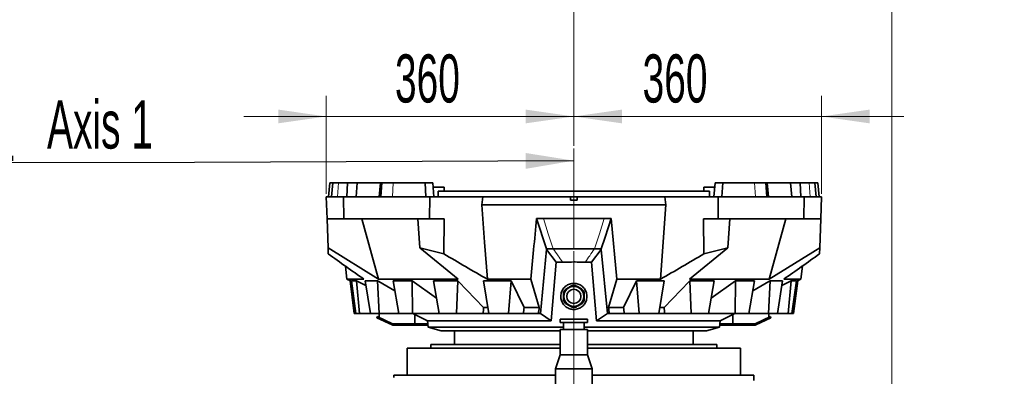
# Model space of a CAD drawing. Header units: millimetres. Extents: x 0 to 11920, y 0 to 8400.
# Tile 73 of 120: x 4782 to 6216, y 5762 to 6281. Entities that reach past the tile are written whole.
import ezdxf

# ---------------------------------------------------------------- set-up
doc = ezdxf.new("R2010")
doc.units = ezdxf.units.MM
doc.header["$LTSCALE"] = 20
doc.linetypes.add('CENTERX2', pattern=[20.32, 12.7, -2.54, 2.54, -2.54])
doc.styles.add('SLDTEXTSTYLE0', font='TXT', dxfattribs={"width": 0.605})
doc.dimstyles.new('SLDDIMSTYLE2', dxfattribs={"dimtxt": 70, "dimasz": 70, "dimexe": 0, "dimexo": 0.0625, "dimgap": 17.5, "dimtad": 1, "dimdec": 1, "dimrnd": 1e-09, "dimzin": 12, "dimdsep": 46, "dimtxsty": 'SLDTEXTSTYLE0', "dimsah": 1, "dimcen": 0.09, "dimadec": 0, "dimazin": 3, "dimtfac": 1, "dimtmove": 0, "dimatfit": 0, "dimfxl": 1, "dimfrac": 2, "dimtolj": 1, "dimtzin": 12, "dimarcsym": 0})
doc.dimstyles.new('SLDDIMSTYLE5', dxfattribs={"dimtxt": 0.18, "dimasz": 70, "dimexe": 0, "dimexo": 0.0625, "dimgap": 0, "dimtad": 0, "dimtih": 1, "dimtoh": 1, "dimdec": 0, "dimrnd": 1e-09, "dimzin": 0, "dimdsep": 46, "dimtxsty": 'Standard', "dimsah": 1, "dimcen": 0.09, "dimadec": 0, "dimazin": 0, "dimtfac": 70, "dimtdec": 0, "dimtofl": 0, "dimtmove": 0, "dimatfit": 3, "dimfxl": 1, "dimfrac": 2, "dimtolj": 1, "dimtzin": 0, "dimarcsym": 0})
doc.dimstyles.new('SLDDIMSTYLE7', dxfattribs={"dimtxt": 70, "dimasz": 70, "dimexe": 0, "dimexo": 0.0625, "dimgap": 17.5, "dimtad": 1, "dimdec": 1, "dimrnd": 1e-09, "dimzin": 12, "dimdsep": 46, "dimtxsty": 'SLDTEXTSTYLE0', "dimsah": 1, "dimcen": 0.09, "dimadec": 0, "dimazin": 3, "dimtfac": 1, "dimtofl": 0, "dimtmove": 0, "dimatfit": 3, "dimfxl": 1, "dimfrac": 2, "dimtolj": 1, "dimtzin": 12, "dimarcsym": 0})
doc.dimstyles.new('SLDDIMSTYLE8', dxfattribs={"dimtxt": 70, "dimasz": 70, "dimexe": 0, "dimexo": 0.0625, "dimgap": 17.5, "dimtad": 1, "dimdec": 0, "dimrnd": 1e-09, "dimzin": 12, "dimdsep": 46, "dimtxsty": 'SLDTEXTSTYLE0', "dimsah": 1, "dimcen": 0.09, "dimadec": 0, "dimazin": 3, "dimtfac": 1, "dimtmove": 0, "dimatfit": 0, "dimfxl": 1, "dimfrac": 2, "dimtolj": 1, "dimtzin": 12, "dimarcsym": 0})

# ---------------------------------------------------------------- blocks, each defined once
blk = doc.blocks.new('SW_SYMBOL_HOLE_DEPTH')
at = {"color": 0, "linetype": 'Continuous', "lineweight": 18}
for p, q in [((0, 17500), (16000, 17500)), ((8000, 17500), (8000, 1500)), ((2000, 11100), (8000, 1500)), ((14000, 11100), (8000, 1500))]:
    blk.add_line(p, q, dxfattribs=at)
blk = doc.blocks.new('_D_13')
at = {"color": 7, "linetype": 'Continuous', "lineweight": 0}
for p, q in [((5589, 6097.6), (5589, 6360.2)), ((6052, 5476.6), (6052, 6360.2)), ((5589, 6330.2), (5469, 6330.2)), ((5589, 6330.2), (6052, 6330.2)), ((6052, 6330.2), (6172, 6330.2))]:
    blk.add_line(p, q, dxfattribs=at)
at = {"color": 7, "linetype": 'Continuous', "lineweight": 18}
for points in [[(5589, 6330.2), (5519, 6340.2), (5519, 6320.2)], [(6052, 6330.2), (6122, 6320.2), (6122, 6340.2)]]:
    blk.add_solid(points, dxfattribs=at)
at = {"color": 7, "linetype": 'Continuous', "lineweight": 18, "xscale": 0.0045117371, "yscale": 0.0045117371, "zscale": 0.0045117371}
blk.add_blockref('SW_SYMBOL_HOLE_DEPTH', (5956.6, 6340.3), dxfattribs=at)
at = {"color": 7, "linetype": 'Continuous', "lineweight": 18, "char_height": 70, "attachment_point": 1, "style": 'SLDTEXTSTYLE0'}
for s, insert in [('463', (5448.8, 6420.6)), ('(4x M12', (5609.2, 6420.6)), ('20)', (6053.2, 6420.6))]:
    blk.add_mtext(s, dxfattribs=dict(at, insert=insert))
blk = doc.blocks.new('_D_14')
at = {"color": 7, "linetype": 'Continuous', "lineweight": 0}
for p, q in [((5589, 6097.6), (5589, 6170.3)), ((5949.4, 6027.6), (5949.4, 6170.3)), ((5589, 6140.3), (5469, 6140.3)), ((5589, 6140.3), (5949.4, 6140.3)), ((5949.4, 6140.3), (6069.4, 6140.3))]:
    blk.add_line(p, q, dxfattribs=at)
at = {"color": 7, "linetype": 'Continuous', "lineweight": 18}
for points in [[(5589, 6140.3), (5519, 6150.3), (5519, 6130.3)], [(5949.4, 6140.3), (6019.4, 6130.3), (6019.4, 6150.3)]]:
    blk.add_solid(points, dxfattribs=at)
at = {"color": 7, "linetype": 'Continuous', "lineweight": 18, "insert": (5689, 6230.6), "char_height": 70, "attachment_point": 1, "style": 'SLDTEXTSTYLE0'}
blk.add_mtext('360', dxfattribs=at)
blk = doc.blocks.new('_D_15')
at = {"color": 7, "linetype": 'Continuous', "lineweight": 0}
for p, q in [((5228.6, 6027.6), (5228.6, 6170.3)), ((5589, 6097.6), (5589, 6170.3)), ((5228.6, 6140.3), (5108.6, 6140.3)), ((5589, 6140.3), (5228.6, 6140.3)), ((5589, 6140.3), (5709, 6140.3))]:
    blk.add_line(p, q, dxfattribs=at)
at = {"color": 7, "linetype": 'Continuous', "lineweight": 18}
for points in [[(5228.6, 6140.3), (5158.6, 6150.3), (5158.6, 6130.3)], [(5589, 6140.3), (5659, 6130.3), (5659, 6150.3)]]:
    blk.add_solid(points, dxfattribs=at)
at = {"color": 7, "linetype": 'Continuous', "lineweight": 18, "insert": (5328.6, 6230.6), "char_height": 70, "attachment_point": 1, "style": 'SLDTEXTSTYLE0'}
blk.add_mtext('360', dxfattribs=at)
blk = doc.blocks.new('_D_16')
at = {"color": 7, "linetype": 'Continuous', "lineweight": 0}
for p, q in [((5589, 5944.6), (5589, 4816.7)), ((5208, 5155.5), (5208, 4816.7)), ((5208, 4846.7), (5088, 4846.7)), ((5208, 4846.7), (5589, 4846.7)), ((5589, 4846.7), (5709, 4846.7))]:
    blk.add_line(p, q, dxfattribs=at)
at = {"color": 7, "linetype": 'Continuous', "lineweight": 18}
for points in [[(5208, 4846.7), (5138, 4856.7), (5138, 4836.7)], [(5589, 4846.7), (5659, 4836.7), (5659, 4856.7)]]:
    blk.add_solid(points, dxfattribs=at)
at = {"color": 7, "linetype": 'Continuous', "lineweight": 18, "insert": (5318.3, 4936.9), "char_height": 70, "attachment_point": 1, "style": 'SLDTEXTSTYLE0'}
blk.add_mtext('381', dxfattribs=at)
blk = doc.blocks.new('_D_17')
at = {"color": 7, "linetype": 'Continuous', "lineweight": 0}
for p, q in [((5589, 5944.6), (5589, 4685.6)), ((5741, 4744.6), (5741, 4685.6)), ((5589, 4715.6), (5274.5, 4715.6)), ((5589, 4715.6), (5741, 4715.6)), ((5741, 4715.6), (5861, 4715.6))]:
    blk.add_line(p, q, dxfattribs=at)
at = {"color": 7, "linetype": 'Continuous', "lineweight": 18}
for points in [[(5589, 4715.6), (5519, 4725.6), (5519, 4705.6)], [(5741, 4715.6), (5811, 4705.6), (5811, 4725.6)]]:
    blk.add_solid(points, dxfattribs=at)
at = {"color": 7, "linetype": 'Continuous', "lineweight": 18, "insert": (5274.5, 4805.9), "char_height": 70, "attachment_point": 1, "style": 'SLDTEXTSTYLE0'}
blk.add_mtext('152', dxfattribs=at)
blk = doc.blocks.new('_D_18')
at = {"color": 7, "linetype": 'Continuous', "lineweight": 0}
for p, q in [((5589, 5944.6), (5589, 4557.8)), ((5589, 4587.8), (5274.5, 4587.8)), ((5753, 4587.8), (5589, 4587.8)), ((5753, 4594.6), (5753, 4557.8))]:
    blk.add_line(p, q, dxfattribs=at)
at = {"color": 7, "linetype": 'Continuous', "lineweight": 18}
for points in [[(5589, 4587.8), (5659, 4577.8), (5659, 4597.8)], [(5753, 4587.8), (5683, 4597.8), (5683, 4577.8)]]:
    blk.add_solid(points, dxfattribs=at)
at = {"color": 7, "linetype": 'Continuous', "lineweight": 18, "insert": (5274.5, 4678), "char_height": 70, "attachment_point": 1, "style": 'SLDTEXTSTYLE0'}
blk.add_mtext('164', dxfattribs=at)
blk = doc.blocks.new('_D_21')
at = {"color": 7, "linetype": 'Continuous', "lineweight": 0}
for p, q in [((5589, 5944.6), (5589, 4384.9)), ((6042, 4324.2), (6042, 4444.9)), ((6042, 4414.9), (5589, 4414.9)), ((6042, 4414.9), (6716.4, 4414.9))]:
    blk.add_line(p, q, dxfattribs=at)
at = {"color": 7, "linetype": 'Continuous', "lineweight": 18}
for points in [[(5589, 4414.9), (5659, 4404.9), (5659, 4424.9)], [(6042, 4414.9), (5972, 4424.9), (5972, 4404.9)]]:
    blk.add_solid(points, dxfattribs=at)
at = {"color": 7, "linetype": 'Continuous', "lineweight": 18, "char_height": 70, "attachment_point": 1, "style": 'SLDTEXTSTYLE0'}
for s, insert in [('453', (6203.3, 4505.1)), ('(2x M8)', (6390, 4505.1))]:
    blk.add_mtext(s, dxfattribs=dict(at, insert=insert))
blk = doc.blocks.new('SW_SYMBOL_MOD_CL')
at = {"color": 0, "linetype": 'Continuous', "lineweight": 0, "char_height": 15515, "attachment_point": 5, "style": 'SLDTEXTSTYLE0'}
for s, insert in [('C', (8000, 12000)), ('L', (12000, 6000))]:
    blk.add_mtext(s, dxfattribs=dict(at, insert=insert))
blk = doc.blocks.new('SW_NOTE_0_5')
at = {"color": 0, "linetype": 'Continuous', "lineweight": 0}
for p, q in [((-333.3, 0), (0, 0)), ((0, 0), (-333.3, 0)), ((-333.3, 0), (0, 0)), ((0, 0), (-333.3, 0)), ((-333.3, 0), (0, 0)), ((0, 0), (-333.3, 0))]:
    blk.add_line(p, q, dxfattribs=at)
at = {"color": 0, "linetype": 'Continuous', "lineweight": 0, "xscale": 0.0045117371, "yscale": 0.0045117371, "zscale": 0.0045117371}
blk.add_blockref('SW_SYMBOL_MOD_CL', (-331.5, 10.2), dxfattribs=at)
at = {"color": 0, "linetype": 'Continuous', "lineweight": 0, "insert": (-214.5, 90.3), "char_height": 70, "attachment_point": 1, "style": 'SLDTEXTSTYLE0'}
blk.add_mtext('Axis 1', dxfattribs=at)

msp = doc.modelspace()

# ---------------------------------------------------------------- linework, layer by layer
at = {"color": 7, "linetype": 'CENTERX2', "lineweight": 18}
msp.add_line((5588.972064, 5948.635074), (5588.972064, 6093.635074), dxfattribs=at)
at = {"color": 7, "linetype": 'Continuous', "lineweight": 35}
for p, q in [((5233.630728, 6043.635074), (5231.880954, 6023.635074)), ((5233.630728, 6043.635074), (5238.07947, 6043.635074)), ((5238.07947, 6043.635074), (5236.329697, 6023.635074)), ((5246.355736, 6043.635074), (5238.07947, 6043.635074)), ((5259.621324, 6043.635074), (5246.355736, 6043.635074)), ((5258.600685, 6023.635074), (5259.621324, 6043.635074)), ((5259.621324, 6043.635074), (5273.564339, 6043.635074)), ((5271.908497, 6023.635074), (5273.564339, 6043.635074)), ((5273.564339, 6043.635074), (5307.51672, 6043.635074)), ((5307.467492, 6043.635074), (5305.717719, 6023.635074)), ((5307.467492, 6043.635074), (5309.415111, 6043.635074)), ((5309.415111, 6043.635074), (5307.914031, 6023.635074)), ((5325.840819, 6043.635074), (5309.415111, 6043.635074)), ((5372.33755, 6043.635074), (5325.840819, 6043.635074)), ((5373.449621, 6023.635074), (5372.33755, 6043.635074)), ((5372.33755, 6043.635074), (5383.467492, 6043.635074)), ((5385.217266, 6023.635074), (5383.467492, 6043.635074)), ((5399.972064, 6037.635074), (5383.992424, 6037.635074)), ((5399.972064, 6031.735074), (5399.972064, 6037.635074)), ((5777.972064, 6037.635074), (5777.972064, 6031.735074)), ((5793.951703, 6037.635074), (5777.972064, 6037.635074)), ((5794.476635, 6043.635074), (5792.726862, 6023.635074)), ((5794.476635, 6043.635074), (5805.606578, 6043.635074)), ((5805.606578, 6043.635074), (5804.494507, 6023.635074)), ((5852.103308, 6043.635074), (5805.606578, 6043.635074)), ((5868.529017, 6043.635074), (5852.103308, 6043.635074)), ((5870.030097, 6023.635074), (5868.529017, 6043.635074)), ((5868.529017, 6043.635074), (5870.476635, 6043.635074)), ((5870.427408, 6043.635074), (5904.379788, 6043.635074)), ((5872.226409, 6023.635074), (5870.476635, 6043.635074)), ((5904.379788, 6043.635074), (5906.035631, 6023.635074)), ((5904.379788, 6043.635074), (5918.322804, 6043.635074)), ((5918.322804, 6043.635074), (5919.343443, 6023.635074)), ((5931.588392, 6043.635074), (5918.322804, 6043.635074)), ((5939.864658, 6043.635074), (5931.588392, 6043.635074)), ((5941.614431, 6023.635074), (5939.864658, 6043.635074)), ((5939.864658, 6043.635074), (5944.3134, 6043.635074)), ((5946.063173, 6023.635074), (5944.3134, 6043.635074)), ((5229.670479, 5991.635074), (5228.553015, 6023.635074)), ((5228.553015, 6023.635074), (5253.798488, 6023.635074)), ((5253.798488, 6023.635074), (5254.261357, 5991.635074)), ((5253.798488, 6023.635074), (5379.118402, 6023.635074)), ((5379.118402, 6023.635074), (5378.728166, 5991.635074)), ((5456.539708, 6023.635074), (5379.118402, 6023.635074)), ((5391.472674, 6023.635074), (5391.472674, 6031.735074)), ((5391.472674, 6031.735074), (5786.472064, 6031.735074)), ((5455.163185, 6011.635074), (5456.539708, 6023.635074)), ((5583.972064, 6023.635074), (5456.539708, 6023.635074)), ((5583.972064, 6018.635074), (5583.972064, 6023.635074)), ((5583.972064, 6023.635074), (5593.972064, 6023.635074)), ((5593.972064, 6018.635074), (5593.972064, 6023.635074)), ((5721.40442, 6023.635074), (5593.972064, 6023.635074)), ((5722.780943, 6011.635074), (5721.40442, 6023.635074)), ((5721.40442, 6023.635074), (5798.825725, 6023.635074)), ((5786.472064, 6023.635074), (5786.472064, 6031.735074)), ((5798.825725, 6023.635074), (5799.215961, 5991.635074)), ((5798.825725, 6023.635074), (5924.14564, 6023.635074)), ((5923.682771, 5991.635074), (5924.14564, 6023.635074)), ((5924.14564, 6023.635074), (5949.391113, 6023.635074)), ((5949.391113, 6023.635074), (5948.273648, 5991.635074)), ((5722.780943, 6011.635074), (5455.163185, 6011.635074)), ((5593.972064, 6018.635074), (5583.972064, 6018.635074)), ((5714.907226, 5903.635074), (5722.780943, 6011.635074)), ((5254.261357, 5991.635074), (5229.670479, 5991.635074)), ((5231.144744, 5949.417666), (5229.670479, 5991.635074)), ((5378.728166, 5991.635074), (5254.261357, 5991.635074)), ((5280.317922, 5991.635074), (5304.673169, 5903.635074)), ((5364.715472, 5949.434679), (5361.810269, 5991.635074)), ((5378.728166, 5991.635074), (5400.349209, 5991.635074)), ((5399.726447, 5940.567532), (5400.349209, 5991.635074)), ((5534.745996, 5991.895996), (5544.641068, 5991.895996)), ((5549.088877, 5947.771192), (5534.745996, 5991.895996)), ((5544.641068, 5991.895996), (5633.30306, 5991.895996)), ((5633.30306, 5991.895996), (5643.198132, 5991.895996)), ((5643.198132, 5991.895996), (5651.62126, 5903.635074)), ((5777.594919, 5991.635074), (5799.215961, 5991.635074)), ((5778.217681, 5940.567532), (5777.594919, 5991.635074)), ((5923.682771, 5991.635074), (5799.215961, 5991.635074)), ((5813.228656, 5949.434679), (5816.133859, 5991.635074)), ((5873.270958, 5903.635074), (5897.626205, 5991.635074)), ((5948.273648, 5991.635074), (5923.682771, 5991.635074)), ((5946.799384, 5949.417666), (5948.273648, 5991.635074)), ((5231.453833, 5940.566508), (5231.144744, 5949.417666)), ((5231.144744, 5949.417666), (5304.673169, 5903.635074)), ((5364.715472, 5949.434679), (5399.726447, 5940.567532)), ((5420.53694, 5903.635074), (5364.715472, 5949.434679)), ((5549.088877, 5947.771192), (5558.987944, 5947.771192)), ((5549.217613, 5946.708901), (5549.088877, 5947.771192)), ((5618.956184, 5947.771192), (5628.85525, 5947.771192)), ((5628.726514, 5946.708897), (5628.85525, 5947.771192)), ((5813.228656, 5949.434679), (5757.407187, 5903.635074)), ((5778.217681, 5940.567532), (5813.228656, 5949.434679)), ((5873.270958, 5903.635074), (5946.799384, 5949.417666)), ((5946.799384, 5949.417666), (5946.490295, 5940.566508)), ((5540.229068, 5853.624703), (5549.217614, 5946.708907)), ((5549.21761, 5946.708901), (5563.230914, 5928.420501)), ((5614.713213, 5928.420501), (5628.726518, 5946.708901)), ((5628.726513, 5946.708907), (5637.71506, 5853.624703)), ((5256.367033, 5922.686149), (5258.706211, 5903.635074)), ((5563.230917, 5928.420506), (5555.818728, 5843.013189)), ((5563.230914, 5928.420506), (5572.442156, 5928.543594)), ((5605.501971, 5928.543594), (5614.713062, 5928.420508)), ((5622.125399, 5843.013189), (5614.713211, 5928.420506)), ((5919.237917, 5903.635074), (5921.577093, 5922.686135)), ((5258.706211, 5903.635074), (5264.604697, 5900.694197)), ((5283.488941, 5903.635074), (5258.706211, 5903.635074)), ((5263.239054, 5901.443447), (5269.218772, 5853.635074)), ((5264.593778, 5900.819002), (5266.534621, 5878.635074)), ((5272.48423, 5901.443447), (5265.302399, 5901.443447)), ((5265.302399, 5901.443447), (5271.53048, 5853.635074)), ((5286.335448, 5894.258717), (5272.48423, 5901.443447)), ((5272.48423, 5901.443447), (5276.862521, 5853.635074)), ((5303.361039, 5901.443447), (5285.192281, 5901.443447)), ((5285.192281, 5901.443447), (5292.799103, 5853.635074)), ((5303.361039, 5901.443447), (5305.77602, 5853.635074)), ((5420.53694, 5903.635074), (5304.673169, 5903.635074)), ((5353.701769, 5901.443447), (5326.067722, 5901.443447)), ((5326.067722, 5901.443447), (5334.251423, 5853.635074)), ((5389.25264, 5875.840077), (5353.701769, 5901.443447)), ((5353.701769, 5901.443447), (5353.988861, 5853.635074)), ((5420.07578, 5901.443447), (5384.85966, 5901.443447)), ((5384.85966, 5901.443447), (5393.062534, 5853.635074)), ((5420.07578, 5901.443447), (5418.215419, 5853.635074)), ((5457.56152, 5901.443447), (5497.959793, 5901.443447)), ((5457.56152, 5901.443447), (5465.224556, 5853.635074)), ((5526.322868, 5903.635074), (5463.036902, 5903.635074)), ((5497.959793, 5901.443447), (5494.07876, 5853.635074)), ((5516.482067, 5862.62274), (5497.959793, 5901.443447)), ((5526.322868, 5903.635074), (5538.488277, 5862.62274)), ((5651.62126, 5903.635074), (5639.45585, 5862.62274)), ((5714.907226, 5903.635074), (5651.62126, 5903.635074)), ((5661.462061, 5862.62274), (5679.984334, 5901.443447)), ((5720.382607, 5901.443447), (5679.984334, 5901.443447)), ((5679.984334, 5901.443447), (5683.865368, 5853.635074)), ((5720.382607, 5901.443447), (5712.719572, 5853.635074)), ((5873.270958, 5903.635074), (5757.407187, 5903.635074)), ((5757.868348, 5901.443447), (5793.084468, 5901.443447)), ((5757.868348, 5901.443447), (5759.728709, 5853.635074)), ((5793.084468, 5901.443447), (5784.881593, 5853.635074)), ((5788.691488, 5875.840077), (5824.242359, 5901.443447)), ((5824.242359, 5901.443447), (5823.955267, 5853.635074)), ((5824.242359, 5901.443447), (5851.876405, 5901.443447)), ((5851.876405, 5901.443447), (5843.692705, 5853.635074)), ((5874.583088, 5901.443447), (5872.168108, 5853.635074)), ((5874.583088, 5901.443447), (5892.751846, 5901.443447)), ((5892.751846, 5901.443447), (5885.145025, 5853.635074)), ((5891.608679, 5894.258717), (5905.459898, 5901.443447)), ((5919.237917, 5903.635074), (5894.455187, 5903.635074)), ((5905.459898, 5901.443447), (5901.081606, 5853.635074)), ((5905.459898, 5901.443447), (5912.925197, 5901.443447)), ((5912.925197, 5901.443447), (5906.413648, 5853.635074)), ((5914.768585, 5901.443447), (5908.725355, 5853.635074)), ((5912.785535, 5900.418035), (5919.237917, 5903.635074)), ((5266.534621, 5878.635074), (5268.122283, 5878.635074)), ((5268.472064, 5877.112274), (5268.472064, 5872.635074)), ((5268.991304, 5872.635074), (5268.472064, 5872.635074)), ((5463.711402, 5862.62274), (5457.566093, 5862.62274)), ((5538.488277, 5862.62274), (5516.482067, 5862.62274)), ((5661.462061, 5862.62274), (5639.45585, 5862.62274)), ((5720.378035, 5862.62274), (5714.243045, 5862.62274)), ((5271.53048, 5853.635074), (5269.218772, 5853.635074)), ((5276.862521, 5853.635074), (5271.53048, 5853.635074)), ((5292.799103, 5853.635074), (5276.862521, 5853.635074)), ((5305.77602, 5853.635074), (5292.799103, 5853.635074)), ((5302.025743, 5847.387915), (5302.87098, 5849.20053)), ((5324.281591, 5837.009843), (5302.025743, 5847.387915)), ((5325.126827, 5838.822458), (5302.87098, 5849.20053)), ((5305.353269, 5848.04302), (5305.353269, 5853.635074)), ((5334.251423, 5853.635074), (5305.77602, 5853.635074)), ((5353.988861, 5853.635074), (5334.251423, 5853.635074)), ((5393.062534, 5853.635074), (5353.988861, 5853.635074)), ((5354.516373, 5853.635074), (5375.820576, 5843.01319)), ((5357.486782, 5838.635074), (5357.486782, 5852.154082)), ((5418.215419, 5853.635074), (5393.062534, 5853.635074)), ((5456.882827, 5853.635074), (5418.215419, 5853.635074)), ((5465.224556, 5853.635074), (5456.882827, 5853.635074)), ((5494.07876, 5853.635074), (5465.224556, 5853.635074)), ((5515.567108, 5853.635074), (5494.07876, 5853.635074)), ((5537.506267, 5853.635074), (5515.567108, 5853.635074)), ((5537.506267, 5853.635074), (5540.225985, 5853.635074)), ((5540.225985, 5853.635074), (5540.229066, 5853.624696)), ((5555.818728, 5843.013186), (5540.229064, 5853.624695)), ((5637.715064, 5853.624695), (5622.1254, 5843.013186)), ((5637.715062, 5853.624696), (5637.718143, 5853.635074)), ((5640.437861, 5853.635074), (5637.718143, 5853.635074)), ((5662.37702, 5853.635074), (5640.437861, 5853.635074)), ((5662.37702, 5853.635074), (5683.865368, 5853.635074)), ((5683.865368, 5853.635074), (5712.719572, 5853.635074)), ((5721.0613, 5853.635074), (5712.807142, 5853.635074)), ((5721.0613, 5853.635074), (5759.728709, 5853.635074)), ((5759.728709, 5853.635074), (5784.881593, 5853.635074)), ((5784.881593, 5853.635074), (5823.955267, 5853.635074)), ((5802.123552, 5843.01319), (5823.427755, 5853.635074)), ((5820.457345, 5838.635074), (5820.457345, 5852.154082)), ((5823.955267, 5853.635074), (5843.692705, 5853.635074)), ((5843.692705, 5853.635074), (5872.168108, 5853.635074)), ((5875.073148, 5849.20053), (5852.8173, 5838.822458)), ((5875.918384, 5847.387915), (5853.662537, 5837.009843)), ((5872.168108, 5853.635074), (5885.145025, 5853.635074)), ((5872.590859, 5848.04302), (5872.590859, 5853.635074)), ((5875.918384, 5847.387915), (5875.073148, 5849.20053)), ((5885.145025, 5853.635074), (5901.081606, 5853.635074)), ((5901.081606, 5853.635074), (5906.413648, 5853.635074)), ((5906.413648, 5853.635074), (5908.725355, 5853.635074)), ((5325.126827, 5838.822458), (5324.281591, 5837.009843)), ((5324.281591, 5837.009843), (5325.085285, 5836.635074)), ((5325.972064, 5838.635074), (5325.126827, 5838.822458)), ((5325.972064, 5836.635074), (5325.972064, 5838.635074)), ((5362.972064, 5838.635074), (5325.972064, 5838.635074)), ((5362.972064, 5836.635074), (5325.972064, 5836.635074)), ((5362.972064, 5836.635074), (5362.972064, 5838.635074)), ((5376.358141, 5838.635074), (5362.972064, 5838.635074)), ((5376.60371, 5836.635074), (5362.972064, 5836.635074)), ((5375.820576, 5843.01319), (5376.972064, 5833.635074)), ((5555.818728, 5843.01319), (5375.820576, 5843.01319)), ((5376.972064, 5833.635074), (5395.742141, 5828.635074)), ((5573.972064, 5833.635074), (5376.972064, 5833.635074)), ((5568.972064, 5845.435074), (5568.972064, 5840.435074)), ((5608.972064, 5845.435074), (5568.972064, 5845.435074)), ((5608.972064, 5840.435074), (5568.972064, 5840.435074)), ((5573.972064, 5840.435074), (5573.972064, 5830.435074)), ((5603.972064, 5830.435074), (5603.972064, 5840.435074)), ((5800.972064, 5833.635074), (5603.972064, 5833.635074)), ((5608.972064, 5840.435074), (5608.972064, 5845.435074)), ((5802.123552, 5843.01319), (5622.125399, 5843.01319)), ((5782.201987, 5828.635074), (5800.972064, 5833.635074)), ((5800.972064, 5833.635074), (5802.123552, 5843.01319)), ((5814.972064, 5836.635074), (5801.340418, 5836.635074)), ((5814.972064, 5838.635074), (5801.585987, 5838.635074)), ((5814.972064, 5836.635074), (5814.972064, 5838.635074)), ((5851.972064, 5838.635074), (5814.972064, 5838.635074)), ((5851.972064, 5836.635074), (5814.972064, 5836.635074)), ((5852.8173, 5838.822458), (5851.972064, 5838.635074)), ((5851.972064, 5836.635074), (5851.972064, 5838.635074)), ((5851.972064, 5836.635074), (5852.858843, 5836.635074)), ((5852.8173, 5838.822458), (5853.662537, 5837.009843)), ((5395.742141, 5828.635074), (5568.972064, 5828.635074)), ((5415.472064, 5828.635074), (5415.472064, 5808.735074)), ((5568.972064, 5830.435074), (5568.972064, 5793.435074)), ((5608.972064, 5830.435074), (5568.972064, 5830.435074)), ((5608.972064, 5793.435074), (5608.972064, 5830.435074)), ((5608.972064, 5828.635074), (5782.201987, 5828.635074)), ((5762.472064, 5808.735074), (5762.472064, 5828.635074)), ((5380.972064, 5808.735074), (5380.972064, 5803.235074)), ((5568.972064, 5808.735074), (5380.972064, 5808.735074)), ((5796.972064, 5808.735074), (5608.972064, 5808.735074)), ((5796.972064, 5803.235074), (5796.972064, 5808.735074)), ((5346.472064, 5803.235074), (5346.472064, 5764.235074)), ((5568.972064, 5803.235074), (5346.472064, 5803.235074)), ((5568.972064, 5793.435074), (5562.472064, 5773.435074)), ((5568.972064, 5793.435074), (5588.972064, 5793.435074)), ((5588.972064, 5793.435074), (5608.972064, 5793.435074)), ((5831.472064, 5803.235074), (5608.972064, 5803.235074)), ((5615.472064, 5773.435074), (5608.972064, 5793.435074)), ((5831.472064, 5764.235074), (5831.472064, 5803.235074)), ((5326.972064, 5764.235074), (5326.972064, 5760.42383)), ((5326.972064, 5764.235074), (5562.472064, 5764.235074)), ((5562.472064, 5773.435074), (5562.472064, 5675.916624)), ((5562.472064, 5773.435074), (5615.472064, 5773.435074)), ((5615.472064, 5675.916624), (5615.472064, 5773.435074)), ((5615.472064, 5764.235074), (5850.972064, 5764.235074)), ((5850.972064, 5756.491998), (5850.972064, 5764.235074))]:
    msp.add_line(p, q, dxfattribs=at)
at = {"color": 8, "linetype": 'Continuous', "lineweight": 18}
for p, q in [((5246.355736, 6043.635074), (5244.968002, 6023.635074)), ((5325.840819, 6043.635074), (5324.775032, 6023.635074)), ((5372.33755, 6043.635074), (5373.305731, 6023.635074)), ((5805.606578, 6043.635074), (5804.638396, 6023.635074)), ((5852.103308, 6043.635074), (5853.169095, 6023.635074)), ((5931.588392, 6043.635074), (5932.976125, 6023.635074))]:
    msp.add_line(p, q, dxfattribs=at)
at = {"color": 7, "linetype": 'Continuous', "lineweight": 35, "flags": 128}
for points in [[(5455.163185, 6011.635074), (5459.101657, 5957.572194), (5463.036902, 5903.635074)], [(5628.85525, 5947.771192), (5634.325402, 5964.599519), (5643.198132, 5991.895996)], [(5303.361039, 5901.443447), (5305.179574, 5900.383808), (5328.582695, 5886.751228)], [(5420.07578, 5901.443447), (5421.079411, 5900.40387), (5457.566093, 5862.62274)], [(5757.868348, 5901.443447), (5756.864716, 5900.40387), (5720.378035, 5862.62274)], [(5874.583088, 5901.443447), (5872.764554, 5900.383808), (5849.361433, 5886.751228)]]:
    msp.add_lwpolyline(points, dxfattribs=at)
at = {"color": 8, "linetype": 'Continuous', "lineweight": 18, "flags": 128}
for points in [[(5544.641068, 5991.895996), (5551.814392, 5969.832632), (5558.987886, 5947.771192)], [(5618.956241, 5947.771192), (5626.129736, 5969.832631), (5633.30306, 5991.895996)]]:
    msp.add_lwpolyline(points, dxfattribs=at)
at = {"color": 7, "linetype": 'Continuous', "lineweight": 35}
for radius in [14.532644, 10.306848]:
    msp.add_circle((5588.972064, 5878.635074), radius, dxfattribs=at)
for start, end in [(80.364134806, 99.635865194), (140.364134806, 159.635865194), (20.364134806, 39.635865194), (200.364134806, 219.635865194), (260.364134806, 279.635865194), (320.364134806, 339.635865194)]:
    msp.add_arc((5588.972064, 5878.635074), 16, start, end, dxfattribs=at)
for centre, major_axis, ratio, start_param, end_param in [((5698.233125, 6905.81748), (256.871735, 2465.079545), 0.0586172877, 2.0138579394, 2.0178857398), ((5712.352766, 6905.81748), (289.372202, 2465.107612), 0.0324803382, 2.0115626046, 2.0155904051), ((5715.340669, 6905.81748), (296.219609, 2465.116313), 0.0227576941, 2.010484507, 2.0145123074), ((5462.603459, 6905.81748), (-296.219609, 2465.116313), 0.0227576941, 4.2686729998, 4.2727008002), ((5465.591361, 6905.81748), (-289.372202, 2465.107612), 0.0324803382, 4.2675949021, 4.2716227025), ((5479.711003, 6905.81748), (-256.871735, 2465.079545), 0.0586172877, 4.2652995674, 4.2693273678)]:
    msp.add_ellipse(centre, major_axis=major_axis, ratio=ratio, start_param=start_param, end_param=end_param, dxfattribs=at)
for points, knots in [([(5534.745996, 5991.895996), (5533.294592, 5976.733022), (5530.478025, 5947.30805), (5527.679356, 5917.892504), (5526.322868, 5903.635074)], [0, 0, 0, 0, 0.5153096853, 1, 1, 1, 1]), ([(5283.488941, 5903.635074), (5274.794554, 5909.702388), (5257.405067, 5921.837515), (5240.10448, 5934.32334), (5231.453833, 5940.566508)], [0, 0, 0, 0, 0.4999795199, 1, 1, 1, 1]), ([(5399.726447, 5940.567532), (5410.245178, 5934.325212), (5431.283329, 5921.840163), (5452.452147, 5909.703569), (5463.036902, 5903.635074)], [0, 0, 0, 0, 0.4999836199, 1, 1, 1, 1]), ([(5714.907226, 5903.635074), (5725.491207, 5909.703122), (5746.660026, 5921.83971), (5767.698179, 5934.324756), (5778.217681, 5940.567532)], [0, 0, 0, 0, 0.4999797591, 1, 1, 1, 1]), ([(5946.490295, 5940.566508), (5937.840289, 5934.323801), (5920.539703, 5921.837973), (5903.150218, 5909.702841), (5894.455187, 5903.635074)], [0, 0, 0, 0, 0.499983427, 1, 1, 1, 1]), ([(5572.442156, 5928.543594), (5575.886151, 5928.572665), (5582.975559, 5928.632509), (5593.744907, 5928.632899), (5601.319406, 5928.586222), (5605.236098, 5928.546304), (5605.501971, 5928.543594)], [0, 0, 0, 0, 0.3127994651, 0.6438927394, 0.97582666, 1, 1, 1, 1]), ([(5265.418878, 5900.54933), (5265.25314, 5900.617882), (5264.800816, 5900.804971), (5264.567038, 5900.880943), (5264.619607, 5900.832419), (5264.630648, 5900.822228)], [0, 0, 0, 0, 0.313588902, 0.8558327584, 1, 1, 1, 1]), ([(5575.498045, 5892.030999), (5574.784918, 5891.240222), (5573.337934, 5889.635683), (5571.732689, 5886.824566), (5570.584193, 5883.777912), (5569.981729, 5880.600918), (5569.923807, 5877.334269), (5570.417202, 5874.138092), (5571.4531, 5871.047555), (5572.975378, 5868.21532), (5574.967755, 5865.661266), (5577.331469, 5863.504587), (5580.046708, 5861.760099), (5582.987134, 5860.50747), (5586.125206, 5859.758452), (5589.31647, 5859.548037), (5592.527652, 5859.878915), (5595.610047, 5860.736127), (5598.531187, 5862.11063), (5601.155098, 5863.938027), (5603.454912, 5866.198425), (5605.324397, 5868.785387), (5606.745783, 5871.670964), (5607.656303, 5874.723332), (5608.047576, 5877.910946), (5607.902398, 5881.096548), (5607.219283, 5884.245494), (5606.022305, 5887.223127), (5604.319986, 5889.990463), (5602.184626, 5892.416933), (5599.640682, 5894.46883), (5596.818587, 5896.039844), (5593.750814, 5897.118028), (5590.60435, 5897.654508), (5587.40079, 5897.65802), (5584.296807, 5897.140328), (5581.302826, 5896.113928), (5578.881269, 5894.799149), (5576.946147, 5893.401457), (5575.982513, 5892.489491), (5575.498045, 5892.030999)], [0, 0, 0, 0, 0.02685664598, 0.05449395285, 0.0813496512, 0.10898380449, 0.13582950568, 0.16346786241, 0.1900641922, 0.21744489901, 0.24382007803, 0.27096448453, 0.29726871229, 0.32433507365, 0.3506522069, 0.37773159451, 0.40406459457, 0.4311612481, 0.45749343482, 0.48459019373, 0.51090512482, 0.53798388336, 0.56428955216, 0.59135386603, 0.61774262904, 0.64488420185, 0.67150131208, 0.69887649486, 0.72573226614, 0.75336732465, 0.78019347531, 0.80781997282, 0.83424606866, 0.86146666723, 0.88742027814, 0.91413516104, 0.93996273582, 0.96652230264, 0.98316904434, 1, 1, 1, 1]), ([(5576.650238, 5888.841573), (5577.450773, 5889.303761), (5579.075228, 5890.241641), (5581.562098, 5891.677436), (5584.008348, 5893.089779), (5585.524983, 5893.965409), (5586.293889, 5894.409337)], [0, 0, 0, 0, 0.2547838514, 0.5170109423, 0.7551335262, 1, 1, 1, 1]), ([(5591.650238, 5894.409337), (5592.450773, 5893.947148), (5594.075228, 5893.009269), (5596.562098, 5891.573474), (5599.008348, 5890.161131), (5600.524983, 5889.285501), (5601.293889, 5888.841573)], [0, 0, 0, 0, 0.25478385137, 0.51701094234, 0.75513352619, 1, 1, 1, 1]), ([(5573.972064, 5873.067309), (5573.972064, 5873.877237), (5573.972064, 5875.514403), (5573.972064, 5877.984238), (5573.972064, 5880.389166), (5573.972064, 5882.437361), (5573.972064, 5883.689454), (5573.972064, 5884.202838)], [0, 0, 0, 0, 0.2236453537, 0.4520710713, 0.6525874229, 0.8575535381, 1, 1, 1, 1]), ([(5603.972064, 5884.202838), (5603.972064, 5883.68945), (5603.972064, 5882.452862), (5603.972064, 5880.40567), (5603.972064, 5878.019796), (5603.972064, 5875.533706), (5603.972064, 5873.895979), (5603.972064, 5873.067309)], [0, 0, 0, 0, 0.14244617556, 0.34310739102, 0.54792627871, 0.771256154, 1, 1, 1, 1]), ([(5586.293889, 5862.860811), (5585.493355, 5863.322999), (5583.8689, 5864.260879), (5581.38203, 5865.696674), (5578.93578, 5867.109017), (5577.419145, 5867.984647), (5576.650238, 5868.428575)], [0, 0, 0, 0, 0.2547838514, 0.5170109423, 0.7551335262, 1, 1, 1, 1]), ([(5601.293889, 5868.428575), (5600.493355, 5867.966386), (5598.8689, 5867.028507), (5596.38203, 5865.592712), (5593.93578, 5864.180369), (5592.419145, 5863.304739), (5591.650238, 5862.860811)], [0, 0, 0, 0, 0.25478385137, 0.51701094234, 0.75513352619, 1, 1, 1, 1]), ([(5325.972064, 5836.635074), (5325.823676, 5836.635074), (5325.528461, 5836.635074), (5325.232489, 5836.635074), (5325.085285, 5836.635074)], [0, 0, 0, 0, 0.5026451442, 1, 1, 1, 1]), ([(5853.662537, 5837.009843), (5853.528052, 5836.947131), (5853.260497, 5836.822368), (5852.992254, 5836.697285), (5852.858843, 5836.635074)], [0, 0, 0, 0, 0.5026451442, 1, 1, 1, 1])]:
    msp.add_open_spline(points, degree=3, knots=knots, dxfattribs=at)
at = {"color": 8, "linetype": 'Continuous', "lineweight": 18}
for points, knots in [([(5558.987886, 5947.771404), (5561.289025, 5944.435164), (5565.750308, 5937.967098), (5570.259038, 5931.617875), (5572.442156, 5928.543594)], [0, 0, 0, 0, 0.515801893, 1, 1, 1, 1]), ([(5605.501971, 5928.543594), (5607.684875, 5931.617571), (5612.193605, 5937.966792), (5616.654889, 5944.434856), (5618.956241, 5947.771404)], [0, 0, 0, 0, 0.484150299, 1, 1, 1, 1])]:
    msp.add_open_spline(points, degree=3, knots=knots, dxfattribs=at)
at = {"color": 7, "linetype": 'Continuous', "lineweight": 35}
msp.add_open_spline([(5558.987944, 5947.771192), (5563.97134, 5947.771192), (5573.938132, 5947.771192), (5588.972064, 5947.771192), (5604.005995, 5947.771192), (5613.972788, 5947.771192), (5618.956184, 5947.771192)], degree=3, dxfattribs=at)

# ---------------------------------------------------------------- block references
at = {"color": 7, "linetype": 'Continuous', "lineweight": 0}
msp.add_blockref('SW_NOTE_0_5', (5036.666667, 6073.333333), dxfattribs=at)

# ---------------------------------------------------------------- dimensions: what is measured, and where the dimension line sits
at = {"color": 7, "linetype": 'Continuous', "lineweight": 18}
for base, p1, p2, text, dimstyle, picture, middle in [((6051.972064, 6330.155844), (5588.972064, 6093.635074), (6051.972064, 5472.625074), '<>(4x M12{\\fGDT;x}20)', 'SLDDIMSTYLE2', '_D_13', (5820.472064, 6330.155844)), ((5588.972064, 4414.89236), (6041.972064, 4320.235074), (5588.972064, 5948.635074), '<> (2x M8)', 'SLDDIMSTYLE7', '_D_21', (6459.849712, 4414.89236))]:
    dim = msp.add_linear_dim(base=base, p1=p1, p2=p2, text=text, dimstyle=dimstyle, dxfattribs=at)
    dim.commit()
    dim.dimension.update_dxf_attribs({"geometry": picture, "text_midpoint": middle, "dimtype": 160})
for base, p1, p2, dimstyle, picture, middle in [((5228.553015, 6140.34985), (5588.972064, 6093.635074), (5228.553015, 6023.635074), 'SLDDIMSTYLE8', '_D_15', (5408.762539, 6140.34985)), ((5949.391113, 6140.34985), (5588.972064, 6093.635074), (5949.391113, 6023.635074), 'SLDDIMSTYLE8', '_D_14', (5769.181588, 6140.34985)), ((5588.972064, 4846.658954), (5207.972064, 5159.464806), (5588.972064, 5948.635074), 'SLDDIMSTYLE2', '_D_16', (5398.472064, 4846.658954)), ((5740.972064, 4715.644963), (5588.972064, 5948.635074), (5740.972064, 4748.635074), 'SLDDIMSTYLE2', '_D_17', (5354.72154, 4715.644963)), ((5588.972064, 4587.752634), (5752.972064, 4598.635074), (5588.972064, 5948.635074), 'SLDDIMSTYLE7', '_D_18', (5354.72154, 4587.752634))]:
    dim = msp.add_linear_dim(base=base, p1=p1, p2=p2, dimstyle=dimstyle, dxfattribs=at)
    dim.commit()
    dim.dimension.update_dxf_attribs({"geometry": picture, "text_midpoint": middle, "dimtype": 160})

# ---------------------------------------------------------------- leaders
at = {"color": 7, "linetype": 'Continuous', "lineweight": 0}
msp.add_leader([(5588.972064, 6076.004163), (5036.666667, 6073.333333)], dimstyle='SLDDIMSTYLE5', dxfattribs=at)

doc.saveas('drawing.dxf')
